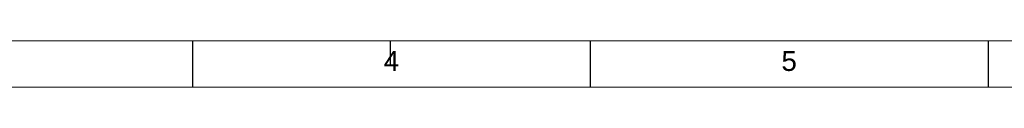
# Paper-space layout 'Sheet1' of a CAD drawing. Header units: millimetres. Extents: x 0 to 23548, y 0 to 16632.
# Tile 2 of 143: x 4314 to 8477, y 0 to 196. Entities that reach past the tile are written whole.
import ezdxf

# ---------------------------------------------------------------- set-up
doc = ezdxf.new("R2010")
doc.units = ezdxf.units.MM
doc.linetypes.add('SLD-Sólida', pattern=[0])
doc.layers.add('DETALHAMENTO', color=8, linetype='SLD-Sólida')
doc.styles.add('SLDTEXTSTYLE0', font='ARIAL.TTF')

psp = doc.layouts.new('Sheet1')

# ---------------------------------------------------------------- linework, layer by layer
at = {"color": 7, "linetype": 'SLD-Sólida', "lineweight": 18, "ltscale": 28}
for p, q in [((700, 196), (23352, 196)), ((0, 0), (23548, 0))]:
    psp.add_line(p, q, dxfattribs=at)
at = {"layer": 'DETALHAMENTO', "color": 7, "linetype": 'SLD-Sólida', "ltscale": 28}
for p, q in [((5046, 0), (5046, 196)), ((6728, 0), (6728, 196)), ((8410, 0), (8410, 196))]:
    psp.add_line(p, q, dxfattribs=at)
at = {"layer": 'DETALHAMENTO', "color": 7, "ltscale": 28}
psp.add_line((5880, 196), (5880, 98), dxfattribs=at)

# ---------------------------------------------------------------- texts
at = {"layer": 'DETALHAMENTO', "color": 7, "ltscale": 28, "char_height": 84, "attachment_point": 1, "style": 'SLDTEXTSTYLE0'}
for s, insert in [('4', (5852.881, 152.669)), ('5', (7534.881, 152.669))]:
    psp.add_mtext(s, dxfattribs=dict(at, insert=insert))

doc.saveas('drawing.dxf')
